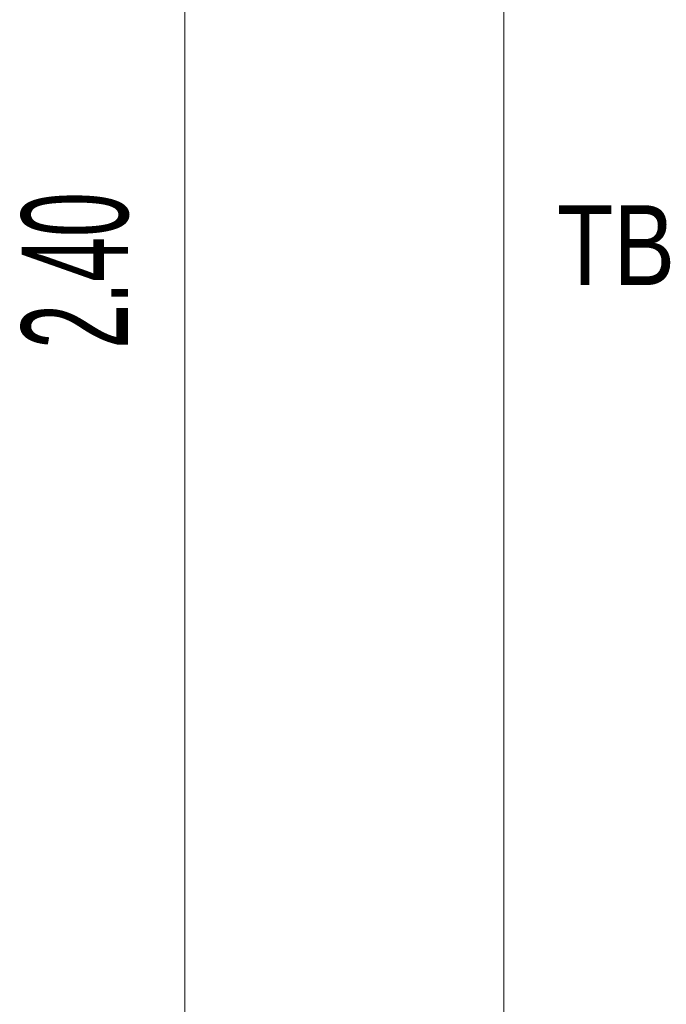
# Model space of a CAD drawing. Extents: x -163 to 337, y 549 to 1143.
# Tile 6 of 13: x -37 to -13, y 845 to 882. Entities that reach past the tile are written whole.
import ezdxf

# ---------------------------------------------------------------- set-up
doc = ezdxf.new("R2010")
doc.units = 0
doc.layers.get('0').update_dxf_attribs({"lineweight": 35})
doc.layers.add('D-306 Wandabwicklung Damen', color=7, linetype='Continuous', lineweight=25)
doc.styles.get("Standard").update_dxf_attribs({"font": 'arial.ttf'})

# ---------------------------------------------------------------- blocks, each defined once
blk = doc.blocks.new('Referenz-A07EA4RFVH', base_point=(-46.968, 787.789))
at = {"layer": 'D-306 Wandabwicklung Damen', "color": 0, "lineweight": 13}
for p, q in [((-18.704, 935.589), (-18.704, 810.789)), ((-30.704, 824.789), (-30.704, 920.789))]:
    blk.add_line(p, q, dxfattribs=at)
at = {"layer": 'D-306 Wandabwicklung Damen', "color": 0, "lineweight": 35, "insert": (-36.836, 869.891), "char_height": 4, "attachment_point": 1, "rotation": 90}
blk.add_mtext('{\\W0.66;\\fArial Narrow;2.40}', dxfattribs=at)
at = {"layer": 'D-306 Wandabwicklung Damen', "color": 0, "lineweight": -2, "insert": (-16.716, 875.289), "char_height": 3, "attachment_point": 1}
blk.add_mtext('{\\W0.83;\\fArial;TB}', dxfattribs=at)

msp = doc.modelspace()

# ---------------------------------------------------------------- block references
at = {"color": 251, "lineweight": 25, "ltscale": 0.25, "true_color": 0x585858}
msp.add_blockref('Referenz-A07EA4RFVH', (-46.968, 787.789), dxfattribs=at)

doc.saveas('drawing.dxf')
